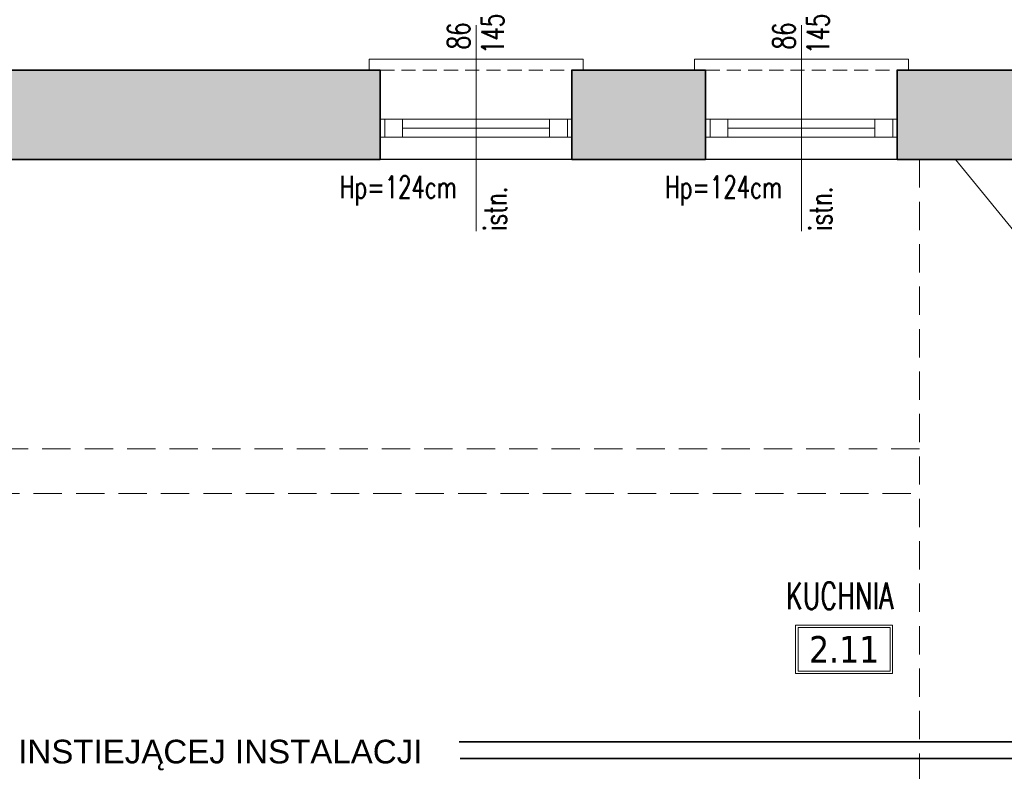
# Model space of a CAD drawing. Header units: millimetres. Extents: x 16698 to 93787, y -21104 to 39413.
# Tile 156 of 256: x 23723 to 24165, y 17651 to 17988. Entities that reach past the tile are written whole.
import ezdxf
from ezdxf.enums import TextEntityAlignment as Align

# ---------------------------------------------------------------- set-up
doc = ezdxf.new("R2010")
doc.units = ezdxf.units.MM
doc.linetypes.add('HIDDEN', pattern=[9.525, 6.35, -3.175])
for name, color, linetype, lineweight in [('!MODUS_HATCH_ŚCIANA', 254, 'Continuous', 9), ('__MODUS_ŚCIANY', 2, 'Continuous', 35), ('Cienka', 3, 'Continuous', 9), ('CYRKULACJA', 93, 'Continuous', 35), ('Okna', 3, 'Continuous', 13), ('Opis', 8, 'Continuous', 13), ('Opis_pom', 9, 'Continuous', 18), ('Widok', 1, 'Continuous', 15), ('WODA CIEPŁA', 1, 'Continuous', 35), ('WODA ZIMNA', 5, 'Continuous', 35)]:
    doc.layers.add(name, color=color, linetype=linetype, lineweight=lineweight)
doc.styles.add('ARCHETYP', font='romans.shx', dxfattribs={"height": 15})
doc.styles.add('ARIAL', font='tahoma.ttf')
doc.styles.get("Standard").update_dxf_attribs({"font": 'arial.ttf'})
doc.styles.add('TXT', font='simplex.shx', dxfattribs={"width": 0.8})

msp = doc.modelspace()

# ---------------------------------------------------------------- hatches: boundary and pattern name
at = {"layer": '!MODUS_HATCH_ŚCIANA', "ltscale": 2}
h = msp.add_hatch(color=8, dxfattribs=at)
h.dxf.hatch_style = 1
h.paths.add_polyline_path([(23885.18233, 17965.36372), (23537.18233, 17965.36372), (23537.18233, 17775.36372), (23577.18233, 17775.36372), (23577.18233, 17925.36372), (23885.18233, 17925.36372)])
h = msp.add_hatch(color=8, dxfattribs=at)
h.dxf.hatch_style = 1
h.paths.add_polyline_path([(24031.18233, 17965.36372), (23971.18233, 17965.36372), (23971.18233, 17925.36372), (24031.18233, 17925.36372)])
h = msp.add_hatch(color=8, dxfattribs=at)
h.dxf.hatch_style = 1
h.paths.add_polyline_path([(24227.18233, 17965.36372), (24117.18233, 17965.36372), (24117.18233, 17925.36372), (24227.18233, 17925.36372)])

# ---------------------------------------------------------------- linework, layer by layer
at = {"layer": '__MODUS_ŚCIANY', "color": 8}
msp.add_lwpolyline([(23537.18233, 17965.36372), (23885.18233, 17965.36372), (23885.18233, 17925.36372), (23576.18233, 17925.36372)], dxfattribs=at)
for points in [[(24031.18233, 17925.36372), (23971.18233, 17925.36372), (23971.18233, 17965.36372), (24031.18233, 17965.36372)], [(24227.18233, 17925.36372), (24117.18233, 17925.36372), (24117.18233, 17965.36372), (24227.18233, 17965.36372)]]:
    msp.add_lwpolyline(points, close=True, dxfattribs=at)
at = {"layer": 'Cienka', "color": 8, "linetype": 'HIDDEN', "ltscale": 2}
for points in [[(24127.18233, 17925.36372), (24127.18233, 15720.36372)], [(24127.18233, 17795.36372), (23577.18233, 17795.36372)], [(23577.18233, 17775.36372), (24127.18233, 17775.36372)]]:
    msp.add_lwpolyline(points, dxfattribs=at)
at = {"layer": 'CYRKULACJA'}
msp.add_line((24197.95285, 17656.30801), (23920.97382, 17656.30801), dxfattribs=at)
at = {"layer": 'DEFPOINTS', "color": 8}
msp.add_lwpolyline([(23577.18233, 17925.36372), (23577.18233, 17555.36372), (24142.18233, 17555.36372), (24142.18233, 17390.36372), (24733.18233, 17390.36372), (24733.18233, 17925.36372), (23577.18233, 17925.36372)], dxfattribs=at)
at = {"layer": 'Okna', "color": 8}
for points in [[(23928.18233, 17985.67241), (23928.18233, 17893.05503)], [(24074.18233, 17985.67241), (24074.18233, 17893.05503)]]:
    msp.add_lwpolyline(points, dxfattribs=at)
at = {"layer": 'Okna', "color": 8, "ltscale": 2}
for points in [[(23885.18233, 17943.36372), (23971.18233, 17943.36372)], [(24031.18233, 17943.36372), (24117.18233, 17943.36372)], [(23895.18233, 17939.36372), (23961.18233, 17939.36372)], [(24041.18233, 17939.36372), (24107.18233, 17939.36372)], [(23885.18233, 17935.36372), (23971.18233, 17935.36372)], [(24031.18233, 17935.36372), (24117.18233, 17935.36372)]]:
    msp.add_lwpolyline(points, dxfattribs=at)
for points in [[(23887.18233, 17943.36372), (23895.18233, 17943.36372), (23895.18233, 17935.36372), (23887.18233, 17935.36372)], [(23961.18233, 17943.36372), (23969.18233, 17943.36372), (23969.18233, 17935.36372), (23961.18233, 17935.36372)], [(24033.18233, 17943.36372), (24041.18233, 17943.36372), (24041.18233, 17935.36372), (24033.18233, 17935.36372)], [(24107.18233, 17943.36372), (24115.18233, 17943.36372), (24115.18233, 17935.36372), (24107.18233, 17935.36372)]]:
    msp.add_lwpolyline(points, close=True, dxfattribs=at)
at = {"layer": 'Opis', "color": 8}
msp.add_lwpolyline([(24143.38586, 17925.36372), (24207.79983, 17846.36461), (24262.25121, 17846.36461)], dxfattribs=at)
at = {"layer": 'Opis_pom', "color": 8, "ltscale": 0.7}
for points in [[(24071.59641, 17694.49019), (24115.11641, 17694.49019), (24115.11641, 17716.25019), (24071.59641, 17716.25019)], [(24072.68441, 17695.57819), (24114.02841, 17695.57819), (24114.02841, 17715.16219), (24072.68441, 17715.16219)]]:
    msp.add_lwpolyline(points, close=True, dxfattribs=at)
at = {"layer": 'Widok', "color": 8}
for points in [[(23885.18233, 17965.36372), (23880.18233, 17965.36372), (23880.18233, 17970.36372), (23976.18233, 17970.36372), (23976.18233, 17965.36372), (23971.18233, 17965.36372)], [(24031.18233, 17965.36372), (24026.18233, 17965.36372), (24026.18233, 17970.36372), (24122.18233, 17970.36372), (24122.18233, 17965.36372), (24117.18233, 17965.36372)], [(23885.18233, 17925.36372), (23971.18233, 17925.36372)], [(24031.18233, 17925.36372), (24117.18233, 17925.36372)]]:
    msp.add_lwpolyline(points, dxfattribs=at)
at = {"layer": 'Widok', "color": 8, "linetype": 'HIDDEN'}
for points in [[(23885.18233, 17965.36372), (23971.18233, 17965.36372)], [(24031.18233, 17965.36372), (24117.18233, 17965.36372)]]:
    msp.add_lwpolyline(points, dxfattribs=at)
at = {"layer": 'WODA ZIMNA'}
msp.add_line((24205.45285, 17663.80801), (23920.65481, 17663.80801), dxfattribs=at)

# ---------------------------------------------------------------- texts
at = {"layer": 'Opis', "color": 8, "style": 'ARCHETYP', "width": 0.7}
for s, rotation, p in [('145', 90, (23940.68074, 17972.66895)), ('145', 90, (24086.68074, 17972.66895)), ('86', 90, (23925.3787, 17974.75018)), ('86', 90, (24071.3787, 17974.75018)), ('Hp=124cm', 0, (23867.05024, 17907.90153)), ('Hp=124cm', 0, (24013.05024, 17907.90153)), ('istn.', 90, (23941.89612, 17893.32928)), ('istn.', 90, (24087.89612, 17893.32928))]:
    msp.add_text(s, height=10, rotation=rotation, dxfattribs=at).set_placement(p)
at = {"layer": 'Opis_pom', "color": 8, "ltscale": 0.7, "style": 'TXT', "width": 0.7}
msp.add_text('KUCHNIA', height=12, dxfattribs=at).set_placement((24091.33293, 17723.44321), align=Align.CENTER)
at = {"layer": 'Opis_pom', "color": 8, "ltscale": 0.7, "style": 'ARIAL'}
msp.add_attdef('2.11', text='', height=11.968, dxfattribs=at).set_placement((24093.35641, 17705.37019), align=Align.MIDDLE_CENTER)
at = {"layer": 'WODA CIEPŁA', "insert": (23587.45176, 17664.78588), "char_height": 10.6234442, "attachment_point": 1}
msp.add_mtext_dynamic_manual_height_columns('PODŁĄCZENIE DO INSTIEJĄCEJ INSTALACJI', width=1051.8153944, gutter_width=53.11722, heights=[0], dxfattribs=at)

doc.saveas('drawing.dxf')
